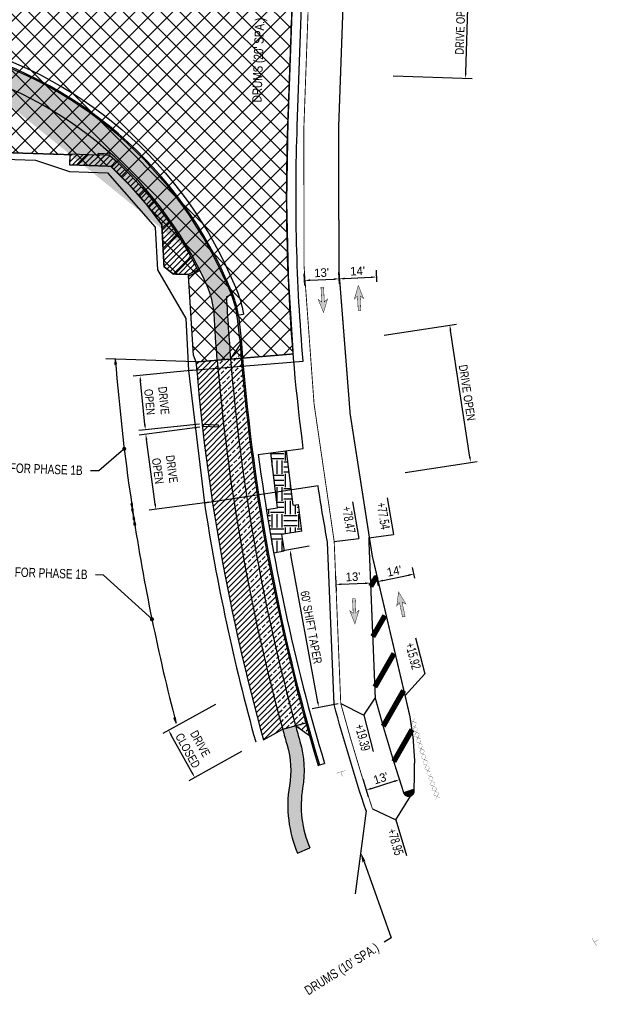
# Model space of a CAD drawing. Header units: feet. Extents: x 158973 to 162012, y 288249 to 289770.
# Tile 4 of 7: x 161657 to 161873, y 288587 to 288955. Entities that reach past the tile are written whole.
import ezdxf
from ezdxf import colors
from ezdxf.entities.mleader import LeaderData, LeaderLine
from ezdxf.math import Vec2, Vec3

# ---------------------------------------------------------------- set-up
doc = ezdxf.new("R2010")
doc.units = ezdxf.units.FT
doc.header["$MEASUREMENT"] = 0
for name, color, linetype in [('MT_P_Cells', 7, 'Continuous'), ('MT_P_Drums', 30, 'Continuous'), ('MT_P_Edge_Line', 7, 'Continuous'), ('MT_P_Text', 7, 'Continuous'), ('MT_P_Work_Area', 4, 'Continuous'), ('PV_P_Curb', 6, 'Continuous'), ('PV_P_Drive', 1, 'Continuous'), ('PV_P_EOP', 7, 'Continuous'), ('PV_P_Walk', 4, 'Continuous'), ('SC_Shading1', 247, 'Continuous'), ('SC_Shading2', 255, 'Continuous')]:
    doc.layers.add(name, color=color, linetype=linetype)
doc.styles.add('Slanted-Normal', font='font31.shx', dxfattribs={"height": 0.1})
doc.styles.get("Standard").update_dxf_attribs({"font": 'arial.ttf'})
doc.styles.add('Style-font31', font='font31.shx')
doc.linetypes.add('motdrum05', pattern='A,0,["●",Standard,S=0.167,R=0,X=-0.02,Y=-0.065],-0.25', length=0.25)
doc.linetypes.add('motdrum10', pattern='A,0,["●",Standard,S=0.167,R=0,X=-0.02,Y=-0.065],-0.5', length=0.5)
doc.dimstyles.new('COEC', dxfattribs={"dimscale": 13.9, "dimtxt": 0.18, "dimasz": 0.18, "dimexe": 0.18, "dimexo": 0.0625, "dimgap": 0.09, "dimtad": 1, "dimzin": 0, "dimdsep": 46, "dimtxsty": 'Standard', "dimcen": 0.09, "dimclrd": 256, "dimclre": 256, "dimclrt": 256, "dimaunit": 1, "dimadec": 4, "dimazin": 0, "dimtfac": 1, "dimtofl": 0, "dimtmove": 0, "dimatfit": 3, "dimfxl": 1, "dimtolj": 1, "dimtzin": 0, "dimlwd": -1, "dimlwe": -1, "dimarcsym": 0})

# ---------------------------------------------------------------- blocks, each defined once
blk = doc.blocks.new('_Dot')
at = {"color": 0, "linetype": 'ByBlock', "lineweight": -2}
blk.add_line((-0.5, 0), (-1, 0), dxfattribs=at)
at = {"color": 0, "linetype": 'ByBlock', "const_width": 0.5}
blk.add_lwpolyline([(-0.25, 0, 1), (0.25, 0, 1)], format="xyb", close=True, dxfattribs=at)
blk = doc.blocks.new('*D1088')
at = {"layer": 'Defpoints', "color": 0, "transparency": 16777216}
for p in [(161730.88, 288699.31, 957.28), (161712.47, 288689.12), (161740.65, 288681.67, 957.28)]:
    blk.add_point(p, dxfattribs=at)
at = {"layer": 'MT_P_Text', "transparency": 16777216}
for p, q in [((161730, 288698.83), (161710.28, 288687.91)), ((161721.26, 288673.23), (161713.43, 288687.37)), ((161739.77, 288681.19), (161720.05, 288670.27))]:
    blk.add_line(p, q, dxfattribs=at)
for points in [[(161713.73, 288687.53), (161713.14, 288687.21), (161712.47, 288689.12)], [(161721.56, 288673.39), (161720.97, 288673.07), (161722.23, 288671.48)]]:
    blk.add_solid(points, dxfattribs=at)
at = {"layer": 'MT_P_Text', "transparency": 16777216, "insert": (161721.96, 288682.85), "char_height": 3.2, "attachment_point": 5, "rotation": 298.9751, "style": 'Style-font31'}
blk.add_mtext('\\A1;{\\W0.8;DRIVE \\PCLOSED}', dxfattribs=at)
blk = doc.blocks.new('*D1089')
at = {"layer": 'Defpoints', "color": 0, "transparency": 16777216}
for p in [(161725.1, 288802.64, -2.66), (161703.94, 288799.81), (161728.85, 288774.57, -2.66)]:
    blk.add_point(p, dxfattribs=at)
at = {"layer": 'MT_P_Text', "transparency": 16777216}
for p, q in [((161724.1, 288802.5), (161701.46, 288799.48)), ((161707.43, 288773.72), (161704.2, 288797.83)), ((161727.86, 288774.44), (161705.21, 288771.41))]:
    blk.add_line(p, q, dxfattribs=at)
for points in [[(161704.53, 288797.87), (161703.87, 288797.78), (161703.94, 288799.81)], [(161707.76, 288773.77), (161707.1, 288773.68), (161707.69, 288771.74)]]:
    blk.add_solid(points, dxfattribs=at)
at = {"layer": 'MT_P_Text', "transparency": 16777216, "insert": (161711.03, 288786.47), "char_height": 3.2, "attachment_point": 5, "rotation": 277.6147, "style": 'Style-font31'}
blk.add_mtext('\\A1;{\\W0.8;DRIVE \\POPEN}', dxfattribs=at)
blk = doc.blocks.new('*D1090')
at = {"layer": 'Defpoints', "color": 0, "transparency": 16777216}
for p in [(161722.96, 288823.89, -2.66), (161701.75, 288821.77), (161724.98, 288803.67, -2.66)]:
    blk.add_point(p, dxfattribs=at)
at = {"layer": 'MT_P_Text', "transparency": 16777216}
for p, q in [((161721.96, 288823.79), (161699.26, 288821.52)), ((161703.57, 288803.54), (161701.94, 288819.78)), ((161723.98, 288803.57), (161701.28, 288801.3))]:
    blk.add_line(p, q, dxfattribs=at)
for points in [[(161702.28, 288819.81), (161701.61, 288819.75), (161701.75, 288821.77)], [(161703.9, 288803.57), (161703.23, 288803.51), (161703.76, 288801.55)]]:
    blk.add_solid(points, dxfattribs=at)
at = {"layer": 'MT_P_Text', "transparency": 16777216, "insert": (161708, 288812.18), "char_height": 3.2, "attachment_point": 5, "rotation": 275.7022, "style": 'Style-font31'}
blk.add_mtext('\\A1;{\\W0.8;DRIVE \\POPEN}', dxfattribs=at)
blk = doc.blocks.new('*D1093')
at = {"layer": 'Defpoints', "color": 0, "transparency": 16777216}
for p in [(161774.92, 288747.83), (161787.91, 288748.36), (161788.08, 288744.2)]:
    blk.add_point(p, dxfattribs=at)
at = {"layer": 'MT_P_Text', "transparency": 16777216}
for p, q in [((161774.96, 288746.83), (161775.19, 288741.18)), ((161787.95, 288747.36), (161788.18, 288741.7)), ((161777.08, 288743.76), (161786.08, 288744.12))]:
    blk.add_line(p, q, dxfattribs=at)
for points in [[(161777.07, 288744.09), (161777.1, 288743.42), (161775.09, 288743.68)], [(161786.06, 288744.45), (161786.09, 288743.79), (161788.08, 288744.2)]]:
    blk.add_solid(points, dxfattribs=at)
at = {"layer": 'MT_P_Text', "transparency": 16777216, "insert": (161781.48, 288746.54), "char_height": 3.2, "attachment_point": 5, "rotation": 2.3196, "style": 'Style-font31'}
blk.add_mtext("\\A1;13'", dxfattribs=at)
blk = doc.blocks.new('*D1094')
at = {"layer": 'Defpoints', "color": 0, "transparency": 16777216}
for p in [(161804.24, 288747.58), (161791.17, 288742.18, -2.66), (161804.77, 288745.03, -2.66)]:
    blk.add_point(p, dxfattribs=at)
at = {"layer": 'MT_P_Text', "transparency": 16777216}
for p, q in [((161804.57, 288746), (161803.72, 288750.03)), ((161790.97, 288743.16), (161790.12, 288747.18)), ((161792.59, 288745.15), (161802.28, 288747.17))]:
    blk.add_line(p, q, dxfattribs=at)
for points in [[(161802.21, 288747.5), (161802.35, 288746.84), (161804.24, 288747.58)], [(161792.53, 288745.47), (161792.66, 288744.82), (161790.64, 288744.74)]]:
    blk.add_solid(points, dxfattribs=at)
at = {"layer": 'MT_P_Text', "transparency": 16777216, "insert": (161796.9, 288748.7), "char_height": 3.2, "attachment_point": 5, "rotation": 11.8088, "style": 'Style-font31'}
blk.add_mtext("\\A1;14'", dxfattribs=at)
blk = doc.blocks.new('*D1095')
at = {"layer": 'Defpoints', "color": 0, "transparency": 16777216}
for p in [(161757.85, 288756.67), (161766.05, 288758.18, -2.66), (161776.89, 288699.17, -2.66)]:
    blk.add_point(p, dxfattribs=at)
at = {"layer": 'MT_P_Text', "transparency": 16777216}
for p, q in [((161765.07, 288758), (161755.39, 288756.22)), ((161768.33, 288699.63), (161758.21, 288754.71)), ((161775.91, 288698.99), (161766.23, 288697.21))]:
    blk.add_line(p, q, dxfattribs=at)
for points in [[(161758.54, 288754.77), (161757.88, 288754.65), (161757.85, 288756.67)], [(161768.65, 288699.69), (161768, 288699.57), (161768.69, 288697.66)]]:
    blk.add_solid(points, dxfattribs=at)
at = {"layer": 'MT_P_Text', "transparency": 16777216, "insert": (161765.83, 288727.64), "char_height": 3.2, "attachment_point": 5, "rotation": 280.4053, "style": 'Style-font31'}
blk.add_mtext("\\A1;{\\W0.8;60' SHIFT TAPER}", dxfattribs=at)
blk = doc.blocks.new('*D1096')
at = {"layer": 'Defpoints', "color": 0, "transparency": 16777216}
for p in [(161797.22, 288675.87), (161784.81, 288671.99), (161798.84, 288670.67)]:
    blk.add_point(p, dxfattribs=at)
at = {"layer": 'MT_P_Text', "transparency": 16777216}
for p, q in [((161797.51, 288674.91), (161799.59, 288668.28)), ((161785.11, 288671.03), (161787.18, 288664.4)), ((161788.34, 288667.39), (161796.93, 288670.07))]:
    blk.add_line(p, q, dxfattribs=at)
for points in [[(161796.83, 288670.39), (161797.03, 288669.75), (161798.84, 288670.67)], [(161788.24, 288667.7), (161788.44, 288667.07), (161786.43, 288666.79)]]:
    blk.add_solid(points, dxfattribs=at)
at = {"layer": 'MT_P_Text', "transparency": 16777216, "insert": (161791.86, 288671.21), "char_height": 3.2, "attachment_point": 5, "rotation": 17.3591, "style": 'Style-font31'}
blk.add_mtext("\\A1;13'", dxfattribs=at)
blk = doc.blocks.new('*D1105')
at = {"layer": 'Defpoints', "color": 0, "transparency": 16777216}
for p in [(161796.77, 288972.63, 956.97), (161824.91, 288971.67), (161795.45, 288933.93, 956.79)]:
    blk.add_point(p, dxfattribs=at)
at = {"layer": 'MT_P_Text', "transparency": 16777216}
for p, q in [((161797.76, 288972.6), (161827.41, 288971.59)), ((161823.66, 288934.97), (161824.84, 288969.68)), ((161796.45, 288933.89), (161826.09, 288932.88))]:
    blk.add_line(p, q, dxfattribs=at)
for points in [[(161824.51, 288969.69), (161825.17, 288969.66), (161824.91, 288971.67)], [(161823.32, 288934.98), (161823.99, 288934.96), (161823.59, 288932.97)]]:
    blk.add_solid(points, dxfattribs=at)
at = {"layer": 'MT_P_Text', "transparency": 16777216, "insert": (161821.65, 288952.41), "char_height": 3.2, "attachment_point": 5, "rotation": 88.0482, "style": 'Style-font31'}
blk.add_mtext('\\A1;{\\W0.8;DRIVE OPEN}', dxfattribs=at)
blk = doc.blocks.new('*D1106')
at = {"layer": 'Defpoints', "color": 0, "transparency": 16777216}
for p in [(161776.33, 288857.98), (161763.48, 288854.53, -2.66), (161776.47, 288855.16, -2.66)]:
    blk.add_point(p, dxfattribs=at)
at = {"layer": 'MT_P_Text', "transparency": 16777216}
for p, q in [((161763.43, 288855.53), (161763.22, 288859.84)), ((161776.42, 288856.15), (161776.21, 288860.47)), ((161765.34, 288857.44), (161774.33, 288857.88))]:
    blk.add_line(p, q, dxfattribs=at)
for points in [[(161765.33, 288857.78), (161765.36, 288857.11), (161763.35, 288857.35)], [(161774.32, 288858.21), (161774.35, 288857.55), (161776.33, 288857.98)]]:
    blk.add_solid(points, dxfattribs=at)
at = {"layer": 'MT_P_Text', "transparency": 16777216, "insert": (161769.71, 288860.26), "char_height": 3.2, "attachment_point": 5, "rotation": 2.7754, "style": 'Style-font31'}
blk.add_mtext("\\A1;13'", dxfattribs=at)
blk = doc.blocks.new('*D1107')
at = {"layer": 'Defpoints', "color": 0, "transparency": 16777216}
for p in [(161790.33, 288858.66), (161776.47, 288855.16, -2.66), (161790.47, 288855.83, -2.66)]:
    blk.add_point(p, dxfattribs=at)
at = {"layer": 'MT_P_Text', "transparency": 16777216}
for p, q in [((161776.42, 288856.15), (161776.21, 288860.47)), ((161790.42, 288856.83), (161790.21, 288861.15)), ((161778.33, 288858.07), (161788.33, 288858.56))]:
    blk.add_line(p, q, dxfattribs=at)
for points in [[(161778.31, 288858.41), (161778.34, 288857.74), (161776.33, 288857.98)], [(161788.32, 288858.89), (161788.35, 288858.23), (161790.33, 288858.66)]]:
    blk.add_solid(points, dxfattribs=at)
at = {"layer": 'MT_P_Text', "transparency": 16777216, "insert": (161783.2, 288860.91), "char_height": 3.2, "attachment_point": 5, "rotation": 2.7754, "style": 'Style-font31'}
blk.add_mtext("\\A1;14'", dxfattribs=at)
blk = doc.blocks.new('*D1108')
at = {"layer": 'Defpoints', "color": 0, "transparency": 16777216}
for p in [(161817.69, 288840.67), (161792.11, 288836.76, 956.61), (161799.95, 288785.43, 956.61)]:
    blk.add_point(p, dxfattribs=at)
at = {"layer": 'MT_P_Text', "transparency": 16777216}
for p, q in [((161793.1, 288836.91), (161820.16, 288841.05)), ((161825.23, 288791.31), (161817.99, 288838.69)), ((161800.94, 288785.58), (161828, 288789.71))]:
    blk.add_line(p, q, dxfattribs=at)
for points in [[(161818.32, 288838.74), (161817.66, 288838.64), (161817.69, 288840.67)], [(161825.56, 288791.36), (161824.9, 288791.26), (161825.53, 288789.33)]]:
    blk.add_solid(points, dxfattribs=at)
at = {"layer": 'MT_P_Text', "transparency": 16777216, "insert": (161824.18, 288815.39), "char_height": 3.2, "attachment_point": 5, "rotation": 278.6826, "style": 'Style-font31'}
blk.add_mtext('\\A1;{\\W0.8;DRIVE OPEN}', dxfattribs=at)

msp = doc.modelspace()

# ---------------------------------------------------------------- hatches: boundary and pattern name
at = {"layer": 'MT_P_Cells', "true_color": 0x00b3b3}
h = msp.add_hatch(color=132, dxfattribs=at)
h.dxf.hatch_style = 1
h.paths.add_polyline_path([(161770.435, 288845.352), (161771.927, 288850.43), (161770.741, 288849.372), (161770.475, 288854.865), (161769.476, 288854.817), (161769.742, 288849.323), (161768.459, 288850.262)])
h = msp.add_hatch(color=132, dxfattribs=at)
h.dxf.hatch_style = 1
h.paths.add_polyline_path([(161783.467, 288855.495), (161781.975, 288850.417), (161783.162, 288851.476), (161783.428, 288845.982), (161784.427, 288846.031), (161784.161, 288851.524), (161785.444, 288850.585)])
h = msp.add_hatch(color=132, dxfattribs=at)
h.dxf.hatch_style = 1
h.paths.add_polyline_path([(161782.188, 288728.951), (161783.72, 288734.017), (161782.525, 288732.968), (161782.303, 288738.463), (161781.304, 288738.423), (161781.526, 288732.927), (161780.251, 288733.877)])
h = msp.add_hatch(color=132, dxfattribs=at)
h.dxf.hatch_style = 1
h.paths.add_polyline_path([(161798.533, 288740.912), (161797.857, 288735.662), (161798.862, 288736.894), (161799.988, 288731.51), (161800.967, 288731.715), (161799.841, 288737.099), (161801.256, 288736.373)])
at = {"layer": 'MT_P_Edge_Line'}
h = msp.add_hatch(color=2, dxfattribs=at)
h.dxf.hatch_style = 1
edge = h.paths.add_edge_path()
edge.add_line((161800.444, 288665.794), (161804.24, 288667.054))
edge.add_arc((161802.342, 288666.424), 2, -161.63331, 18.36669, ccw=False)
at = {"layer": 'MT_P_Text'}
h = msp.add_hatch(color=256, dxfattribs=at)
h.dxf.hatch_style = 1
h.paths.add_polyline_path([(161692.523, 288827.975), (161692.348, 288825.955), (161693.013, 288826.008)])
h = msp.add_hatch(color=256, dxfattribs=at)
h.dxf.hatch_style = 1
h.paths.add_polyline_path([(161698.908, 288771.913), (161698.938, 288773.94), (161698.279, 288773.84)])
h = msp.add_hatch(color=256, dxfattribs=at)
h.dxf.hatch_style = 1
h.paths.add_polyline_path([(161699.208, 288769.935), (161699.238, 288771.963), (161698.579, 288771.863)])
h = msp.add_hatch(color=256, dxfattribs=at)
h.dxf.hatch_style = 1
h.paths.add_polyline_path([(161699.208, 288769.935), (161699.185, 288767.908), (161699.844, 288768.01)])
h = msp.add_hatch(color=256, dxfattribs=at)
h.dxf.hatch_style = 1
h.paths.add_polyline_path([(161699.515, 288767.959), (161699.493, 288765.932), (161700.151, 288766.034)])
h = msp.add_hatch(color=256, dxfattribs=at)
h.dxf.hatch_style = 1
h.paths.add_polyline_path([(161715.231, 288691.777), (161715.057, 288693.797), (161714.411, 288693.631)])
at = {"layer": 'MT_P_Work_Area'}
h = msp.add_hatch(dxfattribs=at)
h.set_pattern_fill('ANSI37', color=247, scale=40)
edge = h.paths.add_edge_path()
edge.add_arc((161619.793, 289075.213), 97.417, 320.14535, 339.03848)
edge.add_line((161710.763, 289040.363), (161719.449, 289063.039))
edge.add_arc((161686.766, 289075.56), 35, 339.03848, 357.93162)
edge.add_line((161721.743, 289074.296), (161722.31, 289089.996))
edge.add_line((161722.31, 289089.996), (161721.973, 289106.054))
edge.add_line((161721.973, 289106.054), (161722.132, 289112.052))
edge.add_line((161722.132, 289112.052), (161730.129, 289111.839))
edge.add_line((161730.129, 289111.839), (161729.97, 289105.842))
edge.add_line((161729.97, 289105.842), (161729.235, 289087.8))
edge.add_line((161729.235, 289087.8), (161737.154, 289085.398))
edge.add_line((161737.154, 289085.398), (161738.221, 289085.391))
edge.add_line((161738.221, 289085.391), (161738.778, 289100.2))
edge.add_line((161738.778, 289100.2), (161744.025, 289100.011))
edge.add_line((161744.025, 289100.011), (161743.149, 289075.761))
edge.add_line((161743.149, 289075.761), (161743.809, 289075.738))
edge.add_line((161743.809, 289075.738), (161762.88, 289075.049))
edge.add_line((161762.88, 289075.049), (161762.7, 289070.052))
edge.add_line((161762.7, 289070.052), (161757.113, 288915.355))
edge.add_arc((162479.841, 288889.253), 723.2, 177.931615, 184.709565)
edge.add_line((161759.083, 288829.875), (161730.679, 288827.535))
edge.add_line((161730.679, 288827.535), (161724.501, 288827.026))
edge.add_line((161724.501, 288827.026), (161722.706, 288826.878))
edge.add_line((161722.706, 288826.878), (161721.704, 288829.517))
edge.add_line((161721.704, 288829.517), (161719.818, 288859.632))
edge.add_line((161719.818, 288859.632), (161714.345, 288859.727))
edge.add_line((161714.345, 288859.727), (161710.698, 288862.609))
edge.add_line((161710.698, 288862.609), (161709.867, 288878.229))
edge.add_arc((161593.969, 288796.183), 142, 35.29528, 47.0187)
edge.add_line((161690.779, 288900.067), (161675.451, 288900.603))
edge.add_line((161675.451, 288900.603), (161675.584, 288904.389))
edge.add_line((161675.584, 288904.389), (161588.73, 288907.219))
edge.add_line((161588.73, 288907.219), (161588.681, 288907.61))
edge.add_line((161588.681, 288907.61), (161585.418, 288905.037))
edge.add_line((161585.418, 288905.037), (161585.655, 288939.006))
edge.add_arc((161585.655, 288812.506), 126.5, 90, 101.37376)
edge.add_line((161560.708, 288936.522), (161504.642, 288925.244))
edge.add_line((161504.642, 288925.244), (161498.035, 288958.086))
edge.add_arc((161489.654, 288999.751), 42.5, 86.11997, 281.37376, ccw=False)
edge.add_line((161492.53, 289042.154), (161494.797, 289075.577))
edge.add_line((161494.797, 289075.577), (161494.793, 289087.936))
edge.add_line((161494.793, 289087.936), (161519.343, 289074.038))
edge.add_line((161519.343, 289074.038), (161521.997, 289078.19))
edge.add_line((161521.997, 289078.19), (161558.247, 289066.915))
edge.add_line((161558.247, 289066.915), (161554.675, 289063.417))
edge.add_arc((161489.654, 288999.751), 91, 28.69835, 44.39664, ccw=False)
edge.add_arc((161623.421, 289072.981), 61.5, 208.69835, 265.17178)
edge.add_arc((161602.042, 288819.883), 192.5, 78.80163, 85.17178, ccw=False)
edge.add_line((161639.427, 289008.717), (161643.258, 289114.801))
edge.add_line((161643.258, 289114.801), (161642.668, 289140.028))
edge.add_line((161642.668, 289140.028), (161653.661, 289139.631))
edge.add_line((161653.661, 289139.631), (161651.203, 289113.129))
edge.add_line((161651.203, 289113.129), (161647.369, 289006.97))
edge.add_arc((161602.042, 288819.883), 192.5, 69.83273, 76.38102, ccw=False)
edge.add_arc((161674.787, 289017.946), 18.5, 249.83273, 320.14535)
edge.add_line((161688.989, 289006.091), (161694.577, 289012.785))
at = {"layer": 'SC_Shading1'}
h = msp.add_hatch(dxfattribs=at)
h.set_pattern_fill('ANSI31', color=256, scale=12)
edge = h.paths.add_edge_path()
edge.add_arc((161593.969, 288796.183), 144.833, 26.75571, 48.18813, ccw=False)
edge.add_line((161723.295, 288861.385), (161721.557, 288860.508))
edge.add_line((161721.557, 288860.508), (161719.818, 288859.632))
edge.add_line((161719.818, 288859.632), (161714.345, 288859.727))
edge.add_line((161714.345, 288859.727), (161710.698, 288862.609))
edge.add_line((161710.698, 288862.609), (161709.867, 288878.229))
edge.add_arc((161593.969, 288796.183), 142, 35.29528, 47.0187)
edge.add_line((161690.779, 288900.067), (161675.451, 288900.603))
edge.add_line((161675.451, 288900.603), (161675.593, 288904.659))
edge.add_line((161675.593, 288904.659), (161686.038, 288904.291))
edge.add_line((161686.038, 288904.291), (161690.527, 288904.133))
h = msp.add_hatch(dxfattribs=at)
h.set_pattern_fill('ANSI33', color=256, scale=12)
edge = h.paths.add_edge_path()
edge.add_line((161735.663, 288827.946), (161739.255, 288833.259))
edge.add_arc((162479.841, 288889.253), 742.7, 184.323835, 195.791262)
edge.add_line((161765.171, 288687.14), (161759.971, 288690.893))
edge.add_line((161759.971, 288690.893), (161755.15, 288689.565))
edge.add_arc((162479.841, 288889.253), 751.7, 184.709565, 195.405533, ccw=False)
edge.add_line((161730.679, 288827.535), (161735.663, 288827.946))
h = msp.add_hatch(dxfattribs=at)
h.set_pattern_fill('ANSI31', color=256, scale=12)
edge = h.paths.add_edge_path()
edge.add_line((161722.706, 288826.878), (161730.679, 288827.535))
edge.add_arc((162479.841, 288889.253), 751.7, 184.709565, 195.405533)
edge.add_line((161755.15, 288689.565), (161747.94, 288685.625))
edge.add_arc((162479.841, 288889.253), 759.7, 184.709565, 195.547528, ccw=False)
h = msp.add_hatch(dxfattribs=at)
h.set_pattern_fill('EARTH', color=256, scale=20, angle=90)
edge = h.paths.add_edge_path()
edge.add_line((161749.041, 288771.664), (161753.177, 288772.33))
edge.add_line((161753.177, 288772.33), (161750.668, 288792.89))
edge.add_line((161750.668, 288792.89), (161756.617, 288793.676))
edge.add_line((161756.617, 288793.676), (161759.105, 288773.284))
edge.add_line((161759.105, 288773.284), (161761.081, 288773.602))
edge.add_line((161761.081, 288773.602), (161762.293, 288763.668))
edge.add_line((161762.293, 288763.668), (161754.665, 288762.333))
edge.add_arc((162479.841, 288889.253), 736.2, 189.927357, 190.405261)
edge.add_line((161755.748, 288756.289), (161751.814, 288755.566))
edge.add_arc((162479.841, 288889.253), 740.2, 189.140795, 190.405261, ccw=False)
at = {"layer": 'SC_Shading2'}
h = msp.add_hatch(color=256, dxfattribs=at)
h.dxf.hatch_style = 1
edge = h.paths.add_edge_path()
edge.add_line((161735.663, 288827.946), (161730.679, 288827.535))
edge.add_arc((162479.841, 288889.253), 751.7, 183.383867, 184.709565, ccw=False)
edge.add_arc((161699.504, 288843.113), 30, 3.38387, 23.97414)
edge.add_arc((161593.969, 288796.183), 145.5, 23.97414, 77.64035)
edge.add_arc((161618.691, 288909.006), 30, 77.64035, 90)
edge.add_line((161618.691, 288939.006), (161585.655, 288939.006))
edge.add_arc((161585.655, 288812.506), 126.5, 90, 95.32839)
edge.add_line((161573.908, 288938.459), (161573.345, 288943.429))
edge.add_arc((161585.655, 288812.506), 131.5, 90, 95.37146, ccw=False)
edge.add_line((161585.655, 288944.006), (161622.233, 288944.006))
edge.add_line((161622.233, 288944.006), (161622.61, 288945.97))
edge.add_arc((161592.341, 288788.35), 160.5, 78.26162, 79.12933, ccw=False)
edge.add_arc((161593.969, 288796.183), 152.5, 23.70824, 78.26162, ccw=False)
edge.add_line((161733.598, 288857.5), (161735.228, 288853.79))
edge.add_arc((161699.061, 288837.908), 39.5, 20.83327, 23.70824, ccw=False)
edge.add_line((161735.979, 288851.956), (161734.109, 288851.245))
edge.add_arc((162479.841, 288889.253), 746.7, 182.917744, 184.709565)
h = msp.add_hatch(color=256, dxfattribs=at)
h.dxf.hatch_style = 1
edge = h.paths.add_edge_path()
edge.add_line((161755.15, 288689.565), (161759.971, 288690.893))
edge.add_arc((162479.841, 288889.253), 746.7, 195.405533, 195.874907)
edge.add_arc((161723.145, 288674.061), 40, -9.39679, 15.87491, ccw=False)
edge.add_arc((161802.072, 288660.999), 40, 170.60321, 203.31677)
edge.add_line((161765.339, 288645.167), (161760.747, 288643.188))
edge.add_arc((161802.072, 288660.999), 45, 170.60321, 203.31677, ccw=False)
edge.add_arc((161723.145, 288674.061), 35, 350.60321, 375.87491)
edge.add_arc((162479.841, 288889.253), 751.7, 195.405533, 195.874907, ccw=False)

# ---------------------------------------------------------------- linework, layer by layer
at = {"layer": 'MT_P_Cells', "const_width": 0.16, "flags": 128}
for points in [[(161770.435, 288845.352), (161771.927, 288850.43), (161770.741, 288849.372), (161770.475, 288854.865), (161769.476, 288854.817), (161769.742, 288849.323), (161768.459, 288850.262), (161770.435, 288845.352)], [(161783.467, 288855.495), (161781.975, 288850.417), (161783.162, 288851.476), (161783.428, 288845.982), (161784.427, 288846.031), (161784.161, 288851.524), (161785.444, 288850.585), (161783.467, 288855.495)], [(161782.188, 288728.951), (161783.72, 288734.017), (161782.525, 288732.968), (161782.303, 288738.463), (161781.304, 288738.423), (161781.526, 288732.927), (161780.251, 288733.877), (161782.188, 288728.951)], [(161798.533, 288740.912), (161797.857, 288735.662), (161798.862, 288736.894), (161799.988, 288731.51), (161800.967, 288731.715), (161799.841, 288737.099), (161801.256, 288736.373), (161798.533, 288740.912)]]:
    msp.add_lwpolyline(points, dxfattribs=at)
at = {"layer": 'MT_P_Cells', "color": 1, "const_width": 0.1, "flags": 128}
for points in [[(161775.318, 288673.093), (161778.591, 288674.097)], [(161777.451, 288671.977), (161776.954, 288673.595)], [(161872.719, 288608.457), (161870.893, 288611.352)], [(161873.237, 288610.808), (161871.806, 288609.905)]]:
    msp.add_lwpolyline(points, dxfattribs=at)
at = {"layer": 'MT_P_Drums', "linetype": 'motdrum10', "flags": 128}
for points in [[(161762.824, 288827.173, -0.0306261), (161760.61, 288915.229), (161766.197, 289069.926), (161767.651, 289110.183)], [(161771.945, 288759.443, -0.007455), (161768.389, 288780.606, -0.007455)], [(161786.364, 288659.012, -0.0142132), (161774.402, 288698.786), (161771.945, 288759.443)]]:
    msp.add_lwpolyline(points, format="xyb", dxfattribs=at)
at = {"layer": 'MT_P_Drums', "linetype": 'motdrum05', "flags": 128}
for points in [[(161585.117, 288901.309), (161589.54, 288904.691), (161662.678, 288902.308), (161675.363, 288898.105), (161689.609, 288897.606), (161707.416, 288877.234), (161708.262, 288861.348), (161718.879, 288843.097)], [(161718.879, 288843.097), (161719.867, 288823.634)], [(161719.867, 288823.634), (161762.824, 288827.173)], [(161768.389, 288780.606), (161725.882, 288774.115)], [(161786.364, 288659.012), (161782.302, 288628.009)]]:
    msp.add_lwpolyline(points, dxfattribs=at)
at = {"layer": 'MT_P_Drums', "flags": 128}
for points in [[(161722.706, 288826.878), (161759.083, 288829.875)], [(161719.867, 288823.634), (161725.882, 288774.115)]]:
    msp.add_lwpolyline(points, dxfattribs=at)
at = {"layer": 'MT_P_Drums', "linetype": 'motdrum05', "flags": 128}
msp.add_lwpolyline([(161725.882, 288774.115, 0.0299626), (161745.05, 288684.821, 0.0299626)], format="xyb", dxfattribs=at)
at = {"layer": 'MT_P_Edge_Line', "const_width": 0.333, "flags": 128}
msp.add_lwpolyline([(161788.736, 288659.8, -0.0141171), (161776.889, 288699.168), (161774.436, 288759.72, -0.0544804), (161763.109, 288915.139), (161768.696, 289069.836), (161770.158, 289110.317), (161760.761, 289175.699), (161764.383, 289275.969, 0.048269), (161760.897, 289333.652, 0.3478349), (161753.594, 289340.38), (161752.758, 289340.442)], format="xyb", dxfattribs=at)
at = {"layer": 'MT_P_Edge_Line', "color": 2, "const_width": 0.5, "flags": 128}
for points in [[(161804.24, 288667.054), (161804.413, 288670.389, 0.0803805), (161800.954, 288702.147, -0.076406), (161776.1, 288914.67), (161781.687, 289069.366), (161783.149, 289109.848), (161773.67, 289175.233), (161775.655, 289230.197)], [(161800.478, 288665.699, -0.012945), (161789.819, 288701.159), (161787.388, 288761.169)]]:
    msp.add_lwpolyline(points, format="xyb", dxfattribs=at)
at = {"layer": 'MT_P_Edge_Line', "color": 2, "const_width": 2, "flags": 128}
for points in [[(161788.125, 288742.975), (161790.23, 288746.658)], [(161788.887, 288724.157), (161793.409, 288732.067)], [(161789.649, 288705.34), (161796.814, 288717.874)], [(161792.77, 288690.648), (161800.431, 288704.052)], [(161796.731, 288677.426), (161803.586, 288689.418)]]:
    msp.add_lwpolyline(points, dxfattribs=at)
at = {"layer": 'MT_P_Edge_Line', "const_width": 0.08, "flags": 128}
for points, elevation in [([(161805.107, 288691.913), (161802.8, 288693.029)], 959.898), ([(161804.512, 288693.625), (161803.395, 288691.317)], 959.898), ([(161805.716, 288689.844), (161803.409, 288690.961)], 959.913), ([(161805.121, 288691.557), (161804.004, 288689.249)], 959.913), ([(161806.294, 288687.898), (161803.986, 288689.015)], 959.926), ([(161805.698, 288689.611), (161804.581, 288687.303)], 959.926), ([(161806.906, 288685.85), (161804.598, 288686.967)], 959.941), ([(161806.31, 288687.562), (161805.194, 288685.255)], 959.941), ([(161807.545, 288683.727), (161805.238, 288684.843)], 959.956), ([(161806.95, 288685.439), (161805.833, 288683.131)], 959.956), ([(161807.576, 288683.376), (161806.459, 288681.068)], 959.97), ([(161808.171, 288681.664), (161805.863, 288682.78)], 959.97), ([(161808.776, 288679.686), (161806.468, 288680.803)], 959.984), ([(161808.18, 288681.398), (161807.063, 288679.09)], 959.984), ([(161808.819, 288679.324), (161807.702, 288677.016)], 959.999), ([(161809.414, 288677.612), (161807.106, 288678.729)], 959.999), ([(161810.065, 288675.513), (161807.757, 288676.63)], 960.013), ([(161809.47, 288677.225), (161808.353, 288674.918)], 960.013), ([(161810.716, 288673.48), (161808.408, 288674.597)], 960.025), ([(161810.12, 288675.192), (161809.003, 288672.884)], 960.025), ([(161811.414, 288671.492), (161809.106, 288672.609)], 960.025), ([(161810.819, 288673.204), (161809.702, 288670.896)], 960.025), ([(161812.084, 288669.585), (161809.776, 288670.702)], 960.026), ([(161811.489, 288671.297), (161810.372, 288668.989)], 960.026), ([(161812.755, 288667.675), (161810.447, 288668.792)], 960.026), ([(161812.159, 288669.388), (161811.042, 288667.08)], 960.026), ([(161813.44, 288665.725), (161811.132, 288666.842)], 960.027), ([(161812.844, 288667.437), (161811.728, 288665.13)], 960.027), ([(161814.108, 288663.824), (161811.8, 288664.94)], 960.027), ([(161813.512, 288665.536), (161812.396, 288663.228)], 960.027)]:
    msp.add_lwpolyline(points, dxfattribs=dict(at, elevation=elevation))
at = {"layer": 'MT_P_Edge_Line', "color": 2, "const_width": 0.5, "flags": 128}
msp.add_lwpolyline([(161800.444, 288665.794), (161804.24, 288667.054, -1)], format="xyb", close=True, dxfattribs=at)
at = {"layer": 'MT_P_Text', "flags": 128}
for points in [[(161722.706, 288826.878), (161689.015, 288828.102)], [(161692.523, 288827.975), (161692.348, 288825.955), (161693.013, 288826.008), (161692.523, 288827.975)], [(161794.254, 288776.081), (161796.621, 288762.303)], [(161698.908, 288771.913), (161698.938, 288773.94), (161698.279, 288773.84), (161698.908, 288771.913)], [(161699.208, 288769.935), (161699.238, 288771.963), (161698.579, 288771.863), (161699.208, 288769.935)], [(161781.302, 288774.633), (161783.669, 288760.855)], [(161699.208, 288769.935), (161699.185, 288767.908), (161699.844, 288768.01), (161699.208, 288769.935)], [(161699.515, 288767.959), (161699.493, 288765.932), (161700.151, 288766.034), (161699.515, 288767.959)], [(161774.436, 288759.72), (161783.669, 288760.855)], [(161787.388, 288761.169), (161796.621, 288762.303)], [(161804.816, 288723.779), (161808.374, 288710.26)], [(161800.954, 288702.147), (161808.374, 288710.26)], [(161776.889, 288699.168), (161785.516, 288694.779), (161789.819, 288701.159)], [(161785.516, 288694.779), (161789.074, 288681.26)], [(161715.231, 288691.777), (161715.057, 288693.797), (161714.411, 288693.631), (161715.231, 288691.777)], [(161788.736, 288659.8), (161797.511, 288655.715), (161802.972, 288664.526)], [(161797.511, 288655.715), (161801.54, 288642.328)]]:
    msp.add_lwpolyline(points, dxfattribs=at)
for points in [[(161692.523, 288827.975, 0.0185018), (161699.208, 288769.935, 0.0173708)], [(161699.208, 288769.935, 0.0252739), (161715.231, 288691.777)]]:
    msp.add_lwpolyline(points, format="xyb", dxfattribs=at)
at = {"layer": 'MT_P_Work_Area', "const_width": 0.5, "flags": 128}
msp.add_lwpolyline([(161762.7, 289070.052), (161757.113, 288915.355, 0.029583), (161759.083, 288829.875), (161730.679, 288827.535), (161724.501, 288827.026), (161722.706, 288826.878), (161721.704, 288829.517), (161719.818, 288859.632), (161714.345, 288859.727), (161710.698, 288862.609), (161709.867, 288878.229, 0.0511977), (161690.779, 288900.067), (161675.451, 288900.603), (161675.584, 288904.389), (161588.73, 288907.219), (161588.681, 288907.61), (161585.418, 288905.037), (161585.655, 288939.006, 0.0496682), (161560.708, 288936.522), (161504.642, 288925.244), (161498.035, 288958.086, -1.142832)], format="xyb", dxfattribs=at)
at = {"layer": 'PV_P_Curb', "flags": 128}
for points in [[(161686.038, 288904.291), (161686.055, 288904.79)], [(161690.986, 288904.617), (161686.055, 288904.79)], [(161719.818, 288859.632), (161723.295, 288861.385)], [(161720.118, 288859.037), (161724.189, 288861.089)], [(161719.818, 288859.632), (161720.118, 288859.037)], [(161738.034, 288844.339), (161740.501, 288844.746)], [(161724.986, 288803.595), (161731.05, 288803.374)], [(161725.072, 288802.841), (161731.023, 288802.625)], [(161731.05, 288803.374), (161731.023, 288802.625)], [(161768.406, 288676.034), (161768.885, 288676.178)]]:
    msp.add_lwpolyline(points, dxfattribs=at)
for points in [[(161690.527, 288904.133, -0.0937901), (161723.295, 288861.385, -0.0937901)], [(161733.598, 288857.5), (161735.228, 288853.79, -0.062645), (161738.034, 288844.339, -0.062645)], [(161734.056, 288857.701), (161735.685, 288853.991, -0.062645), (161738.528, 288844.42, -0.062645)], [(161739.099, 288835.36, 0.0546934), (161768.406, 288676.034, 0.0546934)]]:
    msp.add_lwpolyline(points, format="xyb", dxfattribs=at)
at = {"layer": 'PV_P_Curb'}
for centre, radius, start, end in [((161593.969, 288796.183), 152.5, 23.70824, 78.26162), ((161593.969, 288796.183), 153, 23.70824, 78.26162), ((161639.862, 288828.139), 99.5, 4.1613, 9.3698)]:
    msp.add_arc(centre, radius, start, end, dxfattribs=at)
at = {"layer": 'PV_P_Drive', "flags": 128}
for points in [[(161675.451, 288900.603), (161675.593, 288904.659), (161686.038, 288904.291)], [(161690.527, 288904.133), (161686.038, 288904.291)], [(161675.451, 288900.603), (161690.779, 288900.067)], [(161709.867, 288878.229), (161710.698, 288862.609), (161714.345, 288859.727)], [(161709.867, 288878.229), (161710.698, 288862.609), (161714.345, 288859.727)], [(161719.818, 288859.632), (161714.345, 288859.727)], [(161735.663, 288827.946), (161739.255, 288833.259)], [(161739.255, 288833.259), (161739.754, 288833.3)], [(161722.706, 288826.878), (161740.147, 288828.315)], [(161755.15, 288689.565), (161764.309, 288692.089)], [(161759.971, 288690.893), (161765.171, 288687.14)], [(161747.94, 288685.625), (161755.15, 288689.565)], [(161765.171, 288687.14), (161765.653, 288687.273)]]:
    msp.add_lwpolyline(points, dxfattribs=at)
for points in [[(161690.779, 288900.067, -0.0511977), (161709.867, 288878.229)], [(161722.706, 288826.878, 0.0473248), (161747.94, 288685.625)], [(161730.679, 288827.535, 0.0467039), (161755.15, 288689.565)], [(161735.663, 288827.946, 0.0467039), (161759.971, 288690.893)]]:
    msp.add_lwpolyline(points, format="xyb", dxfattribs=at)
at = {"layer": 'PV_P_EOP', "flags": 128}
for points in [[(161762.875, 288794.503, -0.0418979), (161757.113, 288915.355), (161762.7, 289070.052), (161762.88, 289075.049), (161743.809, 289075.738)], [(161501.98, 288938.478), (161558.046, 288949.757, -0.0844869), (161605.002, 288951.163), (161614.867, 288949.786, -0.0165605), (161625.502, 288947.941, -0.242634), (161735.887, 288858.505), (161737.517, 288854.795, -0.062645), (161740.501, 288844.746)], [(161738.528, 288844.42, -0.0227303), (161739.598, 288835.396, 0.0546934), (161768.885, 288676.178, 0.0546934)], [(161746.022, 288792.276, 0.039969), (161770.801, 288676.752)], [(161754.665, 288762.333, 0.0020853), (161755.748, 288756.289)]]:
    msp.add_lwpolyline(points, format="xyb", dxfattribs=at)
for points in [[(161746.022, 288792.276), (161762.875, 288794.503)], [(161759.105, 288773.284), (161756.617, 288793.676)], [(161753.177, 288772.33), (161750.668, 288792.89)], [(161749.041, 288771.664), (161753.177, 288772.33)], [(161759.105, 288773.284), (161761.081, 288773.602)], [(161762.293, 288763.668), (161761.081, 288773.602)], [(161762.293, 288763.668), (161754.665, 288762.333)], [(161751.814, 288755.566), (161755.748, 288756.289)], [(161768.885, 288676.178), (161770.801, 288676.752)]]:
    msp.add_lwpolyline(points, dxfattribs=at)
at = {"layer": 'PV_P_Walk'}
msp.add_lwpolyline([(161730.679, 288827.535, -0.0057845), (161729.452, 288844.884, 0.0900845), (161726.916, 288855.303, 0.2385389), (161625.113, 288938.311, 0.0539815), (161618.691, 288939.006), (161585.655, 288939.006, 0.0496682), (161560.708, 288936.522), (161504.642, 288925.244)], format="xyb", dxfattribs=at)
at = {"layer": 'PV_P_Walk', "flags": 128}
for points in [[(161735.979, 288851.956), (161734.109, 288851.245, 0.0078185), (161735.663, 288827.946)], [(161759.971, 288690.893, 0.002048), (161761.62, 288685.003, -0.1107177), (161762.609, 288667.53, 0.1437172), (161765.339, 288645.167)], [(161755.15, 288689.565, 0.002048), (161756.81, 288683.635, -0.1107177), (161757.676, 288668.347, 0.1437172), (161760.747, 288643.188)]]:
    msp.add_lwpolyline(points, format="xyb", dxfattribs=at)
msp.add_lwpolyline([(161760.747, 288643.188), (161765.339, 288645.167)], dxfattribs=at)

# ---------------------------------------------------------------- texts
at = {"layer": 'MT_P_Text', "char_height": 3.5, "attachment_point": 5, "style": 'Style-font31'}
for s, insert, rotation in [('{\\W0.7;+78.47}', (161779.881, 288767.881), 279.74701), ('{\\W0.7;+77.54}', (161792.833, 288769.329), 279.74701), ('{\\W0.7;+15.92}', (161803.988, 288716.929), 284.74701), ('{\\W0.7;+19.39}', (161785.072, 288686.471), 284.74701), ('{\\W0.7;+78.95}', (161797.358, 288647.396), 286.74701)]:
    msp.add_mtext_dynamic_manual_height_columns(s, width=12.99244, gutter_width=10, heights=[0], dxfattribs=dict(at, insert=insert, rotation=rotation))

# ---------------------------------------------------------------- dimensions: what is measured, and where the dimension line sits
at = {"layer": 'MT_P_Text'}
for p1, p2, distance, text, picture, middle in [((161795.446, 288933.929, 959.455), (161796.765, 288972.634, 959.628), -28.16, '{\\W0.8;DRIVE OPEN}', '*D1105', (161821.651, 288952.411, 2.662)), ((161763.483, 288854.526), (161776.467, 288855.156), 2.825, "13'", '*D1106', (161769.712, 288860.26, 2.662)), ((161776.467, 288855.156), (161790.467, 288855.835), 2.825, "14'", '*D1107', (161783.205, 288860.914, 2.662)), ((161799.948, 288785.426, 959.268), (161792.108, 288836.762, 959.268), -25.879, '{\\W0.8;DRIVE OPEN}', '*D1108', (161824.181, 288815.393, 2.662)), ((161724.978, 288803.667), (161722.959, 288823.889), 21.319, '{\\W0.8;DRIVE \\POPEN}', '*D1090', (161707.995, 288812.183, 2.662)), ((161728.848, 288774.568), (161725.095, 288802.637), 21.345, '{\\W0.8;DRIVE \\POPEN}', '*D1089', (161711.035, 288786.472, 2.662)), ((161776.889, 288699.168), (161766.052, 288758.181), 8.339, "{\\W0.8;60' SHIFT TAPER}", '*D1095', (161765.826, 288727.638, 2.662)), ((161791.171, 288742.182), (161804.77, 288745.025), 2.611, "14'", '*D1094', (161796.904, 288748.704, 2.662)), ((161774.918, 288747.83), (161787.907, 288748.356), -4.158, "13'", '*D1093', (161781.475, 288746.536)), ((161740.646, 288681.673, 959.94), (161730.878, 288699.313, 959.94), 21.048, '{\\W0.8;DRIVE \\PCLOSED}', '*D1088', (161721.957, 288682.848, 2.662)), ((161784.808, 288671.988), (161797.216, 288675.867), -5.446, "13'", '*D1096', (161791.862, 288671.211))]:
    dim = msp.add_aligned_dim(p1=p1, p2=p2, distance=distance, text=text, dimstyle='COEC', override={"dimscale": 20, "dimtxt": 0.16, "dimasz": 0.1, "dimexe": 0.125, "dimexo": 0.05, "dimgap": 0.05, "dimtxsty": 'Style-font31'}, dxfattribs=at)
    dim.commit()
    dim.dimension.update_dxf_attribs({"geometry": picture, "text_midpoint": middle})

# ---------------------------------------------------------------- leaders
ml = msp.add_multileader_mtext('Standard', dxfattribs=at)
ml.set_content("{\\W0.8;DRUMS (20' SPA.)}", color=256, style='Slanted-Normal')
ml.set_leader_properties()
ml.build(insert=Vec2(0, 0))
ml.multileader.update_dxf_attribs({"dogleg_length": 0.1, "arrow_head_size": 3.75, "scale": 30})
ctx = ml.context
ctx.base_point, ctx.scale, ctx.char_height, ctx.arrow_head_size, ctx.landing_gap_size, ctx.plane_origin, ctx.plane_x_axis, ctx.plane_y_axis = Vec3(161745.23, 288917.565), 30, 3.4998, 3.75, 3, Vec3(161799.235, 288874.396), Vec3(0.0360914, 0.9993485), Vec3(-0.9993485, 0.0360914)
ctx.text_align_type = 2
notes = []
notes.append((ctx, [(1, (1, 1, 0), (161746.821, 288961.623), (-0.0360914, -0.9993485), 3, [(0, [(161762.204, 288959.344)], 0, [])])]))
ctx.mtext.insert, ctx.mtext.text_direction, ctx.mtext.rotation, ctx.mtext.alignment, ctx.mtext.flow_direction = Vec3(161744.856, 288955.69), Vec3(0.0360914, 0.9993485), 1.5346971, 3, 5
ml = msp.add_multileader_mtext('Standard', dxfattribs=at)
ml.set_content('{\\W0.8;CURB AND DRIVE RECONSTRUCTION TO BE COMPLETED IN PHASE 1A PRIOR TO CLOSING U.S. 68 FOR PHASE 1B}', color=256, style='Slanted-Normal')
ml.set_leader_properties()
ml.set_arrow_properties(name='DOT')
ml.build(insert=Vec2(0, 0))
ml.multileader.update_dxf_attribs({"dogleg_length": 0.1, "arrow_head_size": 1.5, "scale": 30})
ctx = ml.context
ctx.base_point, ctx.scale, ctx.char_height, ctx.arrow_head_size, ctx.landing_gap_size, ctx.plane_origin, ctx.plane_x_axis, ctx.plane_y_axis = Vec3(161591.481, 288789.412), 30, 3.4998, 1.5, 3, Vec3(161598.107, 288730.178), Vec3(0.9994009, -0.0346093), Vec3(0.0346093, 0.9994009)
ctx.text_align_type = 2
notes.append((ctx, [(1, (1, 1, 0), (161686.286, 288786.129), (-0.9994009, 0.0346093), 3, [(0, [(161695.858, 288794.403)], 0, [])])]))
ctx.mtext.insert, ctx.mtext.text_direction, ctx.mtext.rotation, ctx.mtext.width, ctx.mtext.alignment, ctx.mtext.flow_direction = Vec3(161680.35, 288788.086), Vec3(0.9994009, -0.0346093), 6.2485691, 90.28473, 3, 5
ml = msp.add_multileader_mtext('Standard', dxfattribs=at)
ml.set_content('{\\W0.8;CURB AND DRIVE RECONSTRUCTION TO BE COMPLETED IN PHASE 1A PRIOR TO CLOSING U.S. 68 FOR PHASE 1B}', color=256, style='Slanted-Normal')
ml.set_leader_properties()
ml.set_arrow_properties(name='DOT')
ml.build(insert=Vec2(0, 0))
ml.multileader.update_dxf_attribs({"dogleg_length": 0.1, "arrow_head_size": 1.5, "scale": 30})
ctx = ml.context
ctx.base_point, ctx.scale, ctx.char_height, ctx.arrow_head_size, ctx.landing_gap_size, ctx.plane_origin, ctx.plane_x_axis, ctx.plane_y_axis = Vec3(161593.321, 288750.486), 30, 3.4998, 1.5, 3, Vec3(161608.48, 288666.428), Vec3(0.9994009, -0.0346093), Vec3(0.0346093, 0.9994009)
ctx.text_align_type = 2
notes.append((ctx, [(1, (1, 1, 0), (161688.126, 288747.202), (-0.9994009, 0.0346093), 3, [(0, [(161706.232, 288730.654)], 0, [])])]))
ctx.mtext.insert, ctx.mtext.text_direction, ctx.mtext.rotation, ctx.mtext.width, ctx.mtext.alignment, ctx.mtext.flow_direction = Vec3(161682.19, 288749.159), Vec3(0.9994009, -0.0346093), 6.2485691, 90.28473, 3, 5
ml = msp.add_multileader_mtext('Standard', dxfattribs=at)
ml.set_content("{\\W0.8;DRUMS (10' SPA.)}", color=256, style='Slanted-Normal')
ml.set_leader_properties()
ml.build(insert=Vec2(0, 0))
ml.multileader.update_dxf_attribs({"dogleg_length": 0.1, "arrow_head_size": 3.75, "scale": 30})
ctx = ml.context
ctx.base_point, ctx.scale, ctx.char_height, ctx.arrow_head_size, ctx.landing_gap_size, ctx.plane_origin, ctx.plane_x_axis, ctx.plane_y_axis = Vec3(161759.333, 288588.595), 30, 3.4998, 3.75, 3, Vec3(161753.223, 288519.083), Vec3(0.8457321, 0.5336077), Vec3(-0.5336077, 0.8457321)
ctx.text_align_type = 2
notes.append((ctx, [(1, (1, 1, 0), (161795.717, 288611.551), (-0.8457321, -0.5336077), 3, [(0, [(161784.333, 288643.51)], 0, [])])]))
ctx.mtext.insert, ctx.mtext.text_direction, ctx.mtext.rotation, ctx.mtext.alignment, ctx.mtext.flow_direction = Vec3(161789.709, 288609.829), Vec3(0.8457321, 0.5336077), 0.5628606, 3, 5
for ctx, leaders in notes:
    for number, flags, end, landing, length, lines in leaders:
        leader = LeaderData()
        leader.index, (leader.has_last_leader_line, leader.has_dogleg_vector, leader.attachment_direction) = number, flags
        leader.last_leader_point, leader.dogleg_vector, leader.dogleg_length = Vec3(end), Vec3(landing), length
        for number, points, colour, breaks in lines:
            line = LeaderLine()
            line.index, line.vertices, line.color, line.breaks = number, Vec3.list(points), colors.encode_raw_color(colour), breaks
            leader.lines.append(line)
        ctx.leaders.append(leader)

doc.saveas('drawing.dxf')
